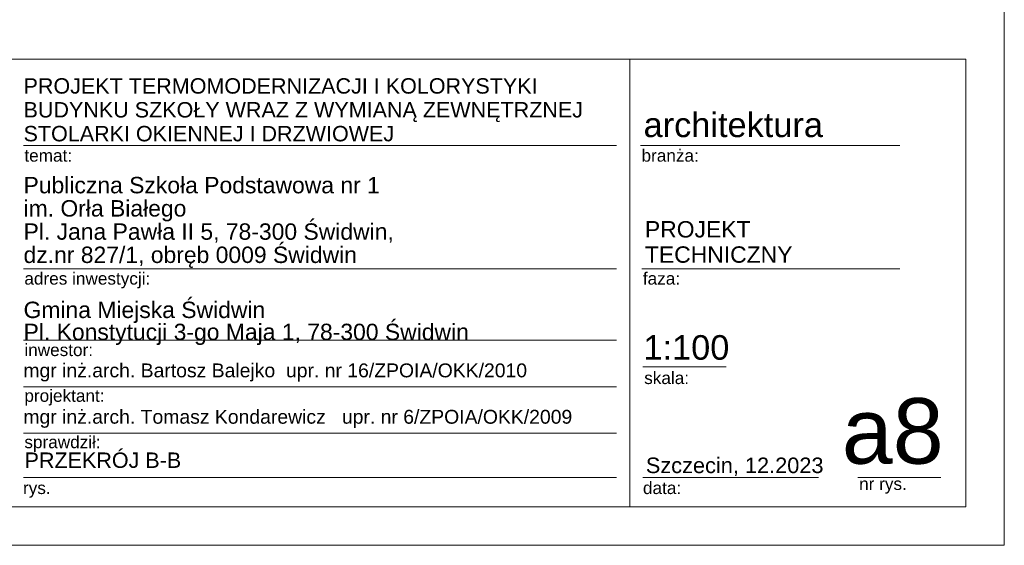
# Model space of a CAD drawing. Extents: x -396299 to -11759, y -15022 to 18278.
# Tile 93 of 205: x -186938 to -174154, y -12022 to -5196. Entities that reach past the tile are written whole.
import ezdxf

# ---------------------------------------------------------------- set-up
doc = ezdxf.new("R2010")
doc.units = 0
doc.header["$MEASUREMENT"] = 0
for name, color, linetype, lineweight in [('ARCH TABELA_Nr_Pióra__1', 7, 'Continuous', 25), ('ARCH TABELA_Nr_Pióra__21', 7, 'Continuous', 13), ('ARCH TABELA_Nr_Pióra__7', 7, 'Continuous', 13)]:
    doc.layers.add(name, color=color, linetype=linetype, lineweight=lineweight)
doc.styles.add('GENERATED_STYLE_5', font='arial.ttf')
doc.styles.add('GENERATED_STYLE_7', font='arial.ttf')

msp = doc.modelspace()

# ---------------------------------------------------------------- linework, layer by layer
at = {"layer": 'ARCH TABELA_Nr_Pióra__21', "linetype": 'Continuous'}
for p, q in [((-174153.6, 17678.4), (-174153.6, -12021.6)), ((-192153.6, -5710.5), (-174653.6, -5710.5)), ((-179015.3, -5710.5), (-179015.3, -11521.6)), ((-174653.6, -5710.5), (-174653.6, -11521.6)), ((-186887.7, -6831.1), (-179187.9, -6831.1)), ((-178876, -6831.1), (-175508.7, -6831.1)), ((-186887.7, -8431.6), (-179187.9, -8431.6)), ((-178858.5, -8431.6), (-175508.7, -8431.6)), ((-186887.7, -9359.6), (-179187.9, -9359.6)), ((-178846.7, -9703.8), (-177767.1, -9703.8)), ((-186887.7, -9962), (-179187.9, -9962)), ((-186887.7, -10564.3), (-179187.9, -10564.3)), ((-186887.7, -11139.2), (-179187.9, -11139.2)), ((-178846.7, -11139.2), (-176564.9, -11139.2)), ((-176056.3, -11139.2), (-174976.6, -11139.2)), ((-174653.6, -11521.6), (-187260, -11521.6)), ((-174153.6, -12021.6), (-215953.6, -12021.6))]:
    msp.add_line(p, q, dxfattribs=at)

# ---------------------------------------------------------------- texts
at = {"layer": 'ARCH TABELA_Nr_Pióra__1', "linetype": 'Continuous'}
for s, insert, char_height, attachment_point, line_spacing_factor, style in [('{PROJEKT \\PTECHNICZNY}', (-178819.9, -7811.3), 212.84, 1, 0.9248, 'GENERATED_STYLE_7'), ('{Gmina Miejska Świdwin\\PPl. Konstytucji 3-go Maja 1, 78-300 Świdwin}', (-186887.7, -9420.9), 212.766, 7, 0.807442, 'GENERATED_STYLE_5')]:
    msp.add_mtext(s, dxfattribs=dict(at, insert=insert, char_height=char_height, attachment_point=attachment_point, line_spacing_factor=line_spacing_factor, style=style))
at = {"layer": 'ARCH TABELA_Nr_Pióra__7', "linetype": 'Continuous', "attachment_point": 7}
for s, insert, char_height, line_spacing_factor, style in [('{PROJEKT TERMOMODERNIZACJI I KOLORYSTYKI\\PBUDYNKU SZKOŁY WRAZ Z WYMIANĄ ZEWNĘTRZNEJ \\PSTOLARKI OKIENNEJ I DRZWIOWEJ }', (-186887.7, -6778.3), 200, 0.928963, 'GENERATED_STYLE_7'), ('{Publiczna Szkoła Podstawowa nr 1\\Pim. Orła Białego\\PPl. Jana Pawła II 5, 78-300 Świdwin, \\Pdz.nr 827/1, obręb 0009 Świdwin}', (-186887.7, -8419.9), 212.766, 0.850494, 'GENERATED_STYLE_5')]:
    msp.add_mtext(s, dxfattribs=dict(at, insert=insert, char_height=char_height, line_spacing_factor=line_spacing_factor, style=style))
at = {"layer": 'ARCH TABELA_Nr_Pióra__7', "linetype": 'Continuous'}
for s, insert, char_height, attachment_point, style in [('{architektura}', (-178837.3, -6401.5), 319.16, 1, 'GENERATED_STYLE_5'), ('{temat:}', (-186877.1, -6879.9), 159.58, 1, 'GENERATED_STYLE_5'), ('{branża:}', (-178864.2, -6879.9), 159.58, 1, 'GENERATED_STYLE_5'), ('{adres inwestycji:}', (-186877.1, -8476.6), 159.58, 1, 'GENERATED_STYLE_5'), ('{faza:}', (-178846.7, -8476.6), 159.58, 1, 'GENERATED_STYLE_5'), ('{1:100}', (-178839.4, -9292.6), 319.16, 1, 'GENERATED_STYLE_5'), ('{inwestor:}', (-186877.1, -9404.6), 159.58, 1, 'GENERATED_STYLE_5'), ('{mgr inż.arch. Bartosz Balejko  upr. nr 16/ZPOIA/OKK/2010}', (-186890, -9660.1), 180, 1, 'GENERATED_STYLE_5'), ('{skala:}', (-178829.1, -9768.1), 159.58, 1, 'GENERATED_STYLE_5'), ('{projektant:}', (-186877.1, -9998.5), 159.58, 1, 'GENERATED_STYLE_5'), ('{a8}', (-174940.9, -10110.5), 851.16, 3, 'GENERATED_STYLE_5'), ('{mgr inż.arch. Tomasz Kondarewicz   upr. nr 6/ZPOIA/OKK/2009}', (-186890, -10262.5), 180, 1, 'GENERATED_STYLE_5'), ('{sprawdził:}', (-186877.1, -10600.8), 159.58, 1, 'GENERATED_STYLE_5'), ('{PRZEKRÓJ B-B}', (-186874, -10816.3), 200, 1, 'GENERATED_STYLE_7'), ('{Szczecin, 12.2023}', (-178808.1, -10881.9), 202.128, 1, 'GENERATED_STYLE_5'), ('{rys.}', (-186895, -11196.4), 159.58, 1, 'GENERATED_STYLE_5'), ('{data:}', (-178845.3, -11196.4), 159.58, 1, 'GENERATED_STYLE_5'), ('{nr rys.}', (-176038.6, -11143), 159.58, 1, 'GENERATED_STYLE_5')]:
    msp.add_mtext(s, dxfattribs=dict(at, insert=insert, char_height=char_height, attachment_point=attachment_point, style=style))

doc.saveas('drawing.dxf')
